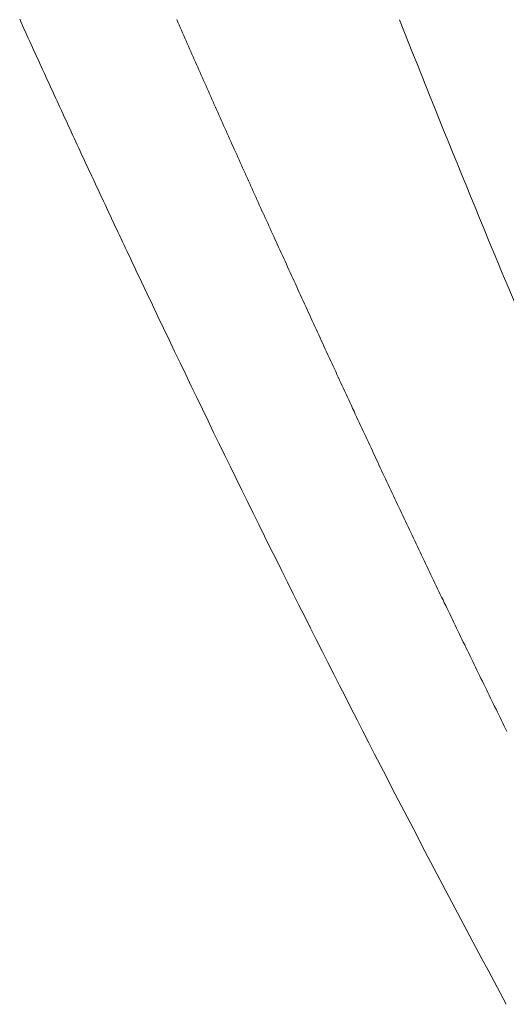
# Model space of a CAD drawing. Header units: millimetres. Extents: x -2274 to 12297, y -16157 to 26321.
# Tile 228 of 256: x -496.31 to -491.75, y -853.69 to -844.45. Entities that reach past the tile are written whole.
import ezdxf

# ---------------------------------------------------------------- set-up
doc = ezdxf.new("R2010")
doc.units = ezdxf.units.MM

msp = doc.modelspace()

# ---------------------------------------------------------------- linework, layer by layer
at = {"color": 253, "linetype": 'ByBlock', "lineweight": 13}
for points in [[(-492.7484, -844.4528, 0.01172), (-489.9651, -851.0264)], [(-495.221, -846.8029, 0.013056), (-491.7464, -853.6937)]]:
    msp.add_lwpolyline(points, format="xyb", dxfattribs=at)
at = {"color": 253, "lineweight": 13}
for points in [[(-495.2205, -846.8029, 0), (-495.2345, -846.7736, 0), (-495.2485, -846.7443, 0), (-495.2625, -846.7149, 0), (-495.2765, -846.6856, 0), (-495.2905, -846.6563, 0), (-495.3045, -846.627, 0), (-495.3175, -846.5977, 0), (-495.3315, -846.5683, 0), (-495.3455, -846.539, 0), (-495.3595, -846.5097, 0), (-495.3735, -846.4803, 0), (-495.3865, -846.451, 0), (-495.4005, -846.4216, 0), (-495.4145, -846.3923, 0), (-495.4285, -846.3629, 0), (-495.4425, -846.3336, 0), (-495.4555, -846.3042, 0), (-495.4695, -846.2749, 0), (-495.4835, -846.2455, 0), (-495.4975, -846.2161, 0), (-495.5105, -846.1868, 0), (-495.5245, -846.1574, 0), (-495.5385, -846.128, 0), (-495.5525, -846.0987, 0), (-495.5655, -846.0693, 0), (-495.5795, -846.0399, 0), (-495.5935, -846.0105, 0), (-495.6065, -845.9811, 0), (-495.6205, -845.9517, 0), (-495.6345, -845.9223, 0), (-495.6485, -845.893, 0), (-495.6615, -845.8636, 0), (-495.6755, -845.8342, 0), (-495.6895, -845.8047, 0), (-495.7025, -845.7753, 0), (-495.7165, -845.7459, 0), (-495.7305, -845.7165, 0), (-495.7435, -845.6871, 0), (-495.7575, -845.6577, 0), (-495.7715, -845.6283, 0), (-495.7845, -845.5988, 0), (-495.7985, -845.5694, 0), (-495.8115, -845.54, 0), (-495.8255, -845.5106, 0), (-495.8395, -845.4811, 0), (-495.8525, -845.4517, 0), (-495.8665, -845.4223, 0), (-495.8795, -845.3928, 0), (-495.8935, -845.3634, 0), (-495.9075, -845.3339, 0), (-495.9205, -845.3045, 0), (-495.9345, -845.275, 0), (-495.9475, -845.2456, 0), (-495.9615, -845.2161, 0), (-495.9745, -845.1866, 0), (-495.9885, -845.1572, 0), (-496.0015, -845.1277, 0), (-496.0155, -845.0982, 0), (-496.0285, -845.0688, 0), (-496.0425, -845.0393, 0), (-496.0555, -845.0098, 0), (-496.0695, -844.9803, 0), (-496.0825, -844.9509, 0), (-496.0965, -844.9214, 0), (-496.1095, -844.8919, 0), (-496.1235, -844.8624, 0), (-496.1365, -844.8329, 0), (-496.1505, -844.8034, 0), (-496.1635, -844.7739, 0), (-496.1775, -844.7444, 0), (-496.1905, -844.7149, 0), (-496.2045, -844.6854, 0), (-496.2175, -844.6559, 0), (-496.2315, -844.6264, 0), (-496.2445, -844.5968, 0), (-496.2575, -844.5673, 0), (-496.2715, -844.5378, 0), (-496.2845, -844.5083, 0), (-496.2985, -844.4788, 0), (-496.3115, -844.4492, 0)], [(-493.8945, -846.5606, 0), (-493.9065, -846.5359, 0), (-493.9175, -846.5111, 0), (-493.9285, -846.4864, 0), (-493.9395, -846.4617, 0), (-493.9515, -846.4369, 0), (-493.9625, -846.4122, 0), (-493.9735, -846.3875, 0), (-493.9845, -846.3627, 0), (-493.9965, -846.338, 0), (-494.0075, -846.3132, 0), (-494.0185, -846.2885, 0), (-494.0295, -846.2638, 0), (-494.0415, -846.239, 0), (-494.0525, -846.2143, 0), (-494.0635, -846.1895, 0), (-494.0745, -846.1647, 0), (-494.0855, -846.14, 0), (-494.0975, -846.1152, 0), (-494.1085, -846.0905, 0), (-494.1195, -846.0657, 0), (-494.1305, -846.0409, 0), (-494.1415, -846.0162, 0), (-494.1535, -845.9914, 0), (-494.1645, -845.9666, 0), (-494.1755, -845.9419, 0), (-494.1865, -845.9171, 0), (-494.1975, -845.8923, 0), (-494.2085, -845.8675, 0), (-494.2205, -845.8427, 0), (-494.2315, -845.818, 0), (-494.2425, -845.7932, 0), (-494.2535, -845.7684, 0), (-494.2645, -845.7436, 0), (-494.2755, -845.7188, 0), (-494.2875, -845.694, 0), (-494.2985, -845.6692, 0), (-494.3095, -845.6444, 0), (-494.3205, -845.6196, 0), (-494.3315, -845.5948, 0), (-494.3425, -845.57, 0), (-494.3535, -845.5452, 0), (-494.3645, -845.5204, 0), (-494.3755, -845.4956, 0), (-494.3875, -845.4708, 0), (-494.3985, -845.446, 0), (-494.4095, -845.4212, 0), (-494.4205, -845.3964, 0), (-494.4315, -845.3716, 0), (-494.4425, -845.3467, 0), (-494.4535, -845.3219, 0), (-494.4645, -845.2971, 0), (-494.4755, -845.2723, 0), (-494.4865, -845.2474, 0), (-494.4975, -845.2226, 0), (-494.5085, -845.1978, 0), (-494.5195, -845.1729, 0), (-494.5305, -845.1481, 0), (-494.5415, -845.1233, 0), (-494.5525, -845.0984, 0), (-494.5635, -845.0736, 0), (-494.5745, -845.0488, 0), (-494.5855, -845.0239, 0), (-494.5975, -844.9991, 0), (-494.6085, -844.9742, 0), (-494.6195, -844.9494, 0), (-494.6305, -844.9245, 0), (-494.6415, -844.8997, 0), (-494.6525, -844.8748, 0), (-494.6635, -844.85, 0), (-494.6735, -844.8251, 0), (-494.6845, -844.8002, 0), (-494.6955, -844.7754, 0), (-494.7065, -844.7505, 0), (-494.7175, -844.7256, 0), (-494.7285, -844.7008, 0), (-494.7395, -844.6759, 0), (-494.7505, -844.651, 0), (-494.7615, -844.6262, 0), (-494.7725, -844.6013, 0), (-494.7835, -844.5764, 0), (-494.7945, -844.5515, 0), (-494.8055, -844.5267, 0), (-494.8165, -844.5018, 0), (-494.8275, -844.4769, 0), (-494.8385, -844.452, 0)], [(-493.8945, -846.5606, 0), (-493.8825, -846.5872, 0), (-493.8705, -846.6138, 0), (-493.8585, -846.6404, 0), (-493.8465, -846.6669, 0), (-493.8345, -846.6935, 0), (-493.8215, -846.7201, 0), (-493.8095, -846.7467, 0), (-493.7975, -846.7733, 0), (-493.7855, -846.7999, 0), (-493.7735, -846.8265, 0), (-493.7615, -846.853, 0), (-493.7495, -846.8796, 0), (-493.7365, -846.9062, 0), (-493.7245, -846.9328, 0), (-493.7125, -846.9594, 0), (-493.7005, -846.9859, 0), (-493.6885, -847.0125, 0), (-493.6765, -847.0391, 0), (-493.6635, -847.0657, 0), (-493.6515, -847.0922, 0), (-493.6395, -847.1188, 0), (-493.6275, -847.1454, 0), (-493.6155, -847.1719, 0), (-493.6035, -847.1985, 0), (-493.5905, -847.2251, 0), (-493.5785, -847.2516, 0), (-493.5665, -847.2782, 0), (-493.5545, -847.3048, 0), (-493.5425, -847.3313, 0), (-493.5295, -847.3579, 0), (-493.5175, -847.3844, 0), (-493.5055, -847.411, 0), (-493.4935, -847.4376, 0), (-493.4815, -847.4641, 0), (-493.4685, -847.4907, 0), (-493.4565, -847.5172, 0), (-493.4445, -847.5438, 0), (-493.4325, -847.5703, 0), (-493.4205, -847.5969, 0), (-493.4075, -847.6234, 0), (-493.3955, -847.65, 0), (-493.3835, -847.6765, 0), (-493.3715, -847.7031, 0), (-493.3585, -847.7296, 0), (-493.3465, -847.7561, 0), (-493.3345, -847.7827, 0), (-493.3225, -847.8092, 0), (-493.3095, -847.8358, 0), (-493.2975, -847.8623, 0), (-493.2855, -847.8888, 0), (-493.2735, -847.9153, 0), (-493.2605, -847.9419, 0), (-493.2485, -847.9684, 0), (-493.2365, -847.9949, 0), (-493.2245, -848.0214, 0), (-493.2115, -848.048, 0), (-493.1995, -848.0745, 0), (-493.1875, -848.101, 0), (-493.1745, -848.1275, 0), (-493.1625, -848.154, 0), (-493.1505, -848.1805, 0), (-493.1385, -848.2071, 0), (-493.1255, -848.2336, 0), (-493.1135, -848.2601, 0), (-493.1015, -848.2866, 0), (-493.0885, -848.3131, 0), (-493.0765, -848.3396, 0), (-493.0645, -848.3661, 0), (-493.0515, -848.3926, 0), (-493.0395, -848.4191, 0), (-493.0275, -848.4456, 0), (-493.0145, -848.472, 0), (-493.0025, -848.4985, 0), (-492.9905, -848.525, 0), (-492.9775, -848.5515, 0), (-492.9655, -848.578, 0), (-492.9525, -848.6045, 0), (-492.9405, -848.6309, 0), (-492.9285, -848.6574, 0), (-492.9155, -848.6839, 0), (-492.9035, -848.7104, 0), (-492.8915, -848.7368, 0), (-492.8785, -848.7633, 0), (-492.8665, -848.7897, 0), (-492.8535, -848.8162, 0), (-492.8415, -848.8427, 0), (-492.8285, -848.8691, 0), (-492.8165, -848.8956, 0), (-492.8045, -848.922, 0), (-492.7915, -848.9485, 0), (-492.7795, -848.9749, 0), (-492.7665, -849.0013, 0), (-492.7545, -849.0278, 0), (-492.7415, -849.0542, 0), (-492.7295, -849.0806, 0), (-492.7165, -849.1071, 0), (-492.7045, -849.1335, 0), (-492.6915, -849.1599, 0), (-492.6795, -849.1864, 0), (-492.6665, -849.2128, 0), (-492.6545, -849.2392, 0), (-492.6415, -849.2656, 0), (-492.6295, -849.292, 0), (-492.6165, -849.3184, 0), (-492.6045, -849.3448, 0), (-492.5915, -849.3712, 0), (-492.5795, -849.3976, 0), (-492.5665, -849.424, 0), (-492.5545, -849.4504, 0), (-492.5415, -849.4768, 0), (-492.5295, -849.5032, 0), (-492.5165, -849.5296, 0), (-492.5035, -849.556, 0), (-492.4915, -849.5823, 0), (-492.4785, -849.6087, 0), (-492.4665, -849.6351, 0), (-492.4535, -849.6615, 0), (-492.4405, -849.6878, 0), (-492.4285, -849.7142, 0), (-492.4155, -849.7406, 0), (-492.4035, -849.7669, 0), (-492.3905, -849.7933, 0), (-492.3775, -849.8197, 0), (-492.3655, -849.846, 0), (-492.3525, -849.8724, 0), (-492.3395, -849.8987, 0), (-492.3275, -849.925, 0), (-492.3145, -849.9514, 0), (-492.3015, -849.9777, 0), (-492.2895, -850.0041, 0), (-492.2765, -850.0304, 0), (-492.2635, -850.0567, 0), (-492.2515, -850.0831, 0), (-492.2385, -850.1094, 0), (-492.2255, -850.1357, 0), (-492.2135, -850.162, 0), (-492.2005, -850.1884, 0), (-492.1875, -850.2147, 0), (-492.1755, -850.241, 0), (-492.1625, -850.2673, 0), (-492.1495, -850.2936, 0), (-492.1365, -850.3199, 0), (-492.1245, -850.3462, 0), (-492.1115, -850.3725, 0), (-492.0985, -850.3988, 0), (-492.0855, -850.4251, 0), (-492.0735, -850.4514, 0), (-492.0605, -850.4777, 0), (-492.0475, -850.504, 0), (-492.0345, -850.5303, 0), (-492.0215, -850.5566, 0), (-492.0095, -850.5828, 0), (-491.9965, -850.6091, 0), (-491.9835, -850.6354, 0), (-491.9705, -850.6617, 0), (-491.9575, -850.6879, 0), (-491.9455, -850.7142, 0), (-491.9325, -850.7405, 0), (-491.9195, -850.7667, 0), (-491.9065, -850.793, 0), (-491.8935, -850.8192, 0), (-491.8815, -850.8455, 0), (-491.8685, -850.8718, 0), (-491.8555, -850.898, 0), (-491.8425, -850.9243, 0), (-491.8295, -850.9505, 0), (-491.8165, -850.9767, 0), (-491.8035, -851.003, 0), (-491.7915, -851.0292, 0), (-491.7785, -851.0555, 0), (-491.7655, -851.0817, 0), (-491.7525, -851.1079, 0), (-491.7395, -851.1342, 0)]]:
    msp.add_polyline3d(points, dxfattribs=at)

doc.saveas('drawing.dxf')
